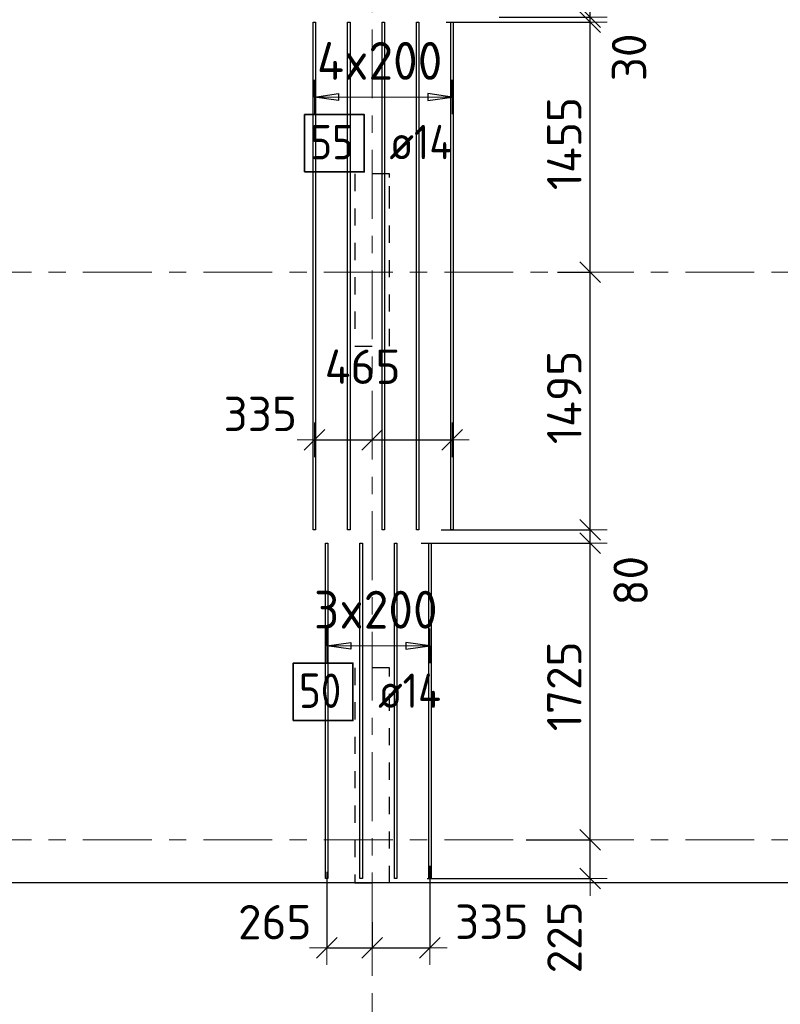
# Model space of a CAD drawing. Header units: metres. Extents: x -38 to 107, y -15 to 21.
# Tile 19 of 133: x 26.4 to 30.82, y -0.96 to 4.77. Entities that reach past the tile are written whole.
import ezdxf

# ---------------------------------------------------------------- set-up
doc = ezdxf.new("R2010")
doc.units = ezdxf.units.M
doc.header["$PDMODE"] = 65
for name, pattern in [('______11', [0.5, 0.4, -0.05, 0, -0.05]), ('______2', [0.0405, 0.03, -0.0105]), ('______5', [1.1, 0.8, -0.1, 0.1, -0.1])]:
    doc.linetypes.add(name, pattern=pattern)
for name, color, linetype, lineweight in [('XR$2$Осевая линия (1)', 7, '______5', 13), ('XR$4$Перекрытие (1)', 7, 'Continuous', 35), ('XR$4$Размерная линия (1)', 7, 'Continuous', 13)]:
    doc.layers.add(name, color=color, linetype=linetype, lineweight=lineweight)
doc.layers.add('XR$4$Арм.стержн.Доп. Арм верхн.зоны Х', color=7, linetype='Continuous', lineweight=35, true_color=0x8c8cff)
doc.layers.add('XR$6$Стена_ бетон несущ.', color=7, linetype='Continuous', lineweight=70, true_color=0xb4b496)
doc.styles.add('ISOCPEUR', font='txt')
doc.dimstyles.new('DIMSTYLE_3', dxfattribs={"dimtxt": 0.2, "dimasz": 0.2, "dimexe": 0, "dimexo": 0, "dimgap": 0.1, "dimtad": 2, "dimdec": 0, "dimlfac": 1000, "dimrnd": 5, "dimzin": 12, "dimdsep": 46, "dimtxsty": 'ISOCPEUR', "dimblk1": 'ALL_ML_STRICH', "dimblk2": 'ALL_ML_STRICH', "dimsah": 1, "dimcen": 0, "dimclrd": 7, "dimclre": 256, "dimclrt": 7, "dimadec": 0, "dimazin": 0, "dimtfac": 1, "dimtdec": 0, "dimtix": 1, "dimtmove": 2, "dimatfit": 3, "dimfxl": 0, "dimtzin": 0, "dimlwd": 0, "dimlwe": -3, "dimarcsym": 0})
doc.dimstyles.new('DIMSTYLE_33', dxfattribs={"dimtxt": 0.2, "dimasz": 0.2, "dimexe": 0, "dimexo": 0, "dimgap": 0.1, "dimtad": 2, "dimdec": 0, "dimlfac": 1000, "dimrnd": 5, "dimzin": 12, "dimdsep": 46, "dimtxsty": 'ISOCPEUR', "dimblk1": 'ALL_ML_STRICH', "dimblk2": 'ALL_ML_STRICH', "dimsah": 1, "dimcen": 0, "dimclrd": 7, "dimclre": 256, "dimclrt": 7, "dimadec": 0, "dimazin": 0, "dimtfac": 1, "dimtdec": 0, "dimtix": 1, "dimtmove": 2, "dimatfit": 3, "dimfxl": 0, "dimtvp": 1.2, "dimtzin": 0, "dimlwd": 0, "dimlwe": -3, "dimarcsym": 0})
doc.dimstyles.new('DIMSTYLE_34', dxfattribs={"dimtxt": 0.2, "dimasz": 0.2, "dimexe": 0, "dimexo": 0, "dimgap": 0.1, "dimtad": 0, "dimdec": 0, "dimlfac": 1000, "dimrnd": 5, "dimzin": 12, "dimdsep": 46, "dimtxsty": 'ISOCPEUR', "dimblk1": 'ALL_ML_STRICH', "dimblk2": 'ALL_ML_STRICH', "dimsah": 1, "dimcen": 0, "dimclrd": 7, "dimclre": 256, "dimclrt": 7, "dimadec": 0, "dimazin": 0, "dimtfac": 1, "dimtdec": 0, "dimtix": 1, "dimtmove": 2, "dimatfit": 3, "dimfxl": 0, "dimtvp": 1.2, "dimtzin": 0, "dimlwd": 0, "dimlwe": -3, "dimarcsym": 0})

# ---------------------------------------------------------------- blocks, each defined once
blk = doc.blocks.new('ALL_ML_STRICH')
at = {"color": 0, "linetype": 'ByBlock', "lineweight": -2}
for p, q in [((-0.3, -0.3), (0.3, 0.3)), ((0, -0.5), (0, 0.5)), ((-1, 0), (0.5, 0))]:
    blk.add_line(p, q, dxfattribs=at)
blk = doc.blocks.new('*D565')
at = {"layer": 'DEFPOINTS', "color": 7, "linetype": 'Continuous', "lineweight": 13, "transparency": 33554687}
for p in [(29.3251, 0), (28.7505, -0.2248), (29.7163, -0.2248)]:
    blk.add_point(p, dxfattribs=at)
at = {"layer": 'XR$4$Размерная линия (1)', "color": 9, "linetype": 'Continuous', "lineweight": -2, "true_color": 0xc7c7c7, "transparency": 33554687}
for p, q in [((29.3451, 0), (29.7163, 0)), ((28.7705, -0.2248), (29.7163, -0.2248))]:
    blk.add_line(p, q, dxfattribs=at)
at = {"layer": 'XR$4$Размерная линия (1)', "color": 7, "linetype": 'Continuous', "lineweight": -2, "transparency": 33554687}
blk.add_line((29.7163, -0.2248), (29.7163, 0), dxfattribs=at)
at = {"layer": 'XR$4$Размерная линия (1)', "color": 7, "linetype": 'Continuous', "lineweight": 13, "transparency": 33554687, "xscale": 0.2, "yscale": 0.2, "zscale": 0.2}
for p, rotation in [((29.7163, 0), 90), ((29.7163, -0.2248), 270)]:
    blk.add_blockref('ALL_ML_STRICH', p, dxfattribs=dict(at, rotation=rotation))
at = {"layer": 'XR$4$Размерная линия (1)', "color": 7, "linetype": 'Continuous', "lineweight": 13, "transparency": 33554687, "insert": (29.5674, -0.5659), "char_height": 0.2, "width": 0.6, "attachment_point": 5, "rotation": 90, "style": 'ISOCPEUR'}
blk.add_mtext('\\A1;{225}', dxfattribs=at)
blk = doc.blocks.new('*D566')
at = {"layer": 'DEFPOINTS', "color": 7, "linetype": 'Continuous', "lineweight": 13, "transparency": 33554687}
for p in [(28.7152, 1.7252), (29.3251, 0), (29.7163, 0)]:
    blk.add_point(p, dxfattribs=at)
at = {"layer": 'XR$4$Размерная линия (1)', "color": 9, "linetype": 'Continuous', "lineweight": -2, "true_color": 0xc7c7c7, "transparency": 33554687}
for p, q in [((28.7352, 1.7252), (29.7163, 1.7252)), ((29.3451, 0), (29.7163, 0))]:
    blk.add_line(p, q, dxfattribs=at)
at = {"layer": 'XR$4$Размерная линия (1)', "color": 7, "linetype": 'Continuous', "lineweight": -2, "transparency": 33554687}
blk.add_line((29.7163, 0), (29.7163, 1.7252), dxfattribs=at)
at = {"layer": 'XR$4$Размерная линия (1)', "color": 7, "linetype": 'Continuous', "lineweight": 13, "transparency": 33554687, "xscale": 0.2, "yscale": 0.2, "zscale": 0.2}
for p, rotation in [((29.7163, 1.7252), 90), ((29.7163, 0), 270)]:
    blk.add_blockref('ALL_ML_STRICH', p, dxfattribs=dict(at, rotation=rotation))
at = {"layer": 'XR$4$Размерная линия (1)', "color": 7, "linetype": 'Continuous', "lineweight": 13, "transparency": 33554687, "insert": (29.5663, 0.8926), "char_height": 0.2, "width": 0.8, "attachment_point": 5, "rotation": 90, "style": 'ISOCPEUR'}
blk.add_mtext('\\A1;{1725}', dxfattribs=at)
blk = doc.blocks.new('*D567')
at = {"layer": 'DEFPOINTS', "color": 7, "linetype": 'Continuous', "lineweight": 13, "transparency": 33554687}
for p in [(28.8315, 1.8028), (28.7152, 1.7252), (29.7163, 1.7252)]:
    blk.add_point(p, dxfattribs=at)
at = {"layer": 'XR$4$Размерная линия (1)', "color": 9, "linetype": 'Continuous', "lineweight": -2, "true_color": 0xc7c7c7, "transparency": 33554687}
for p, q in [((28.8515, 1.8028), (29.7163, 1.8028)), ((28.7352, 1.7252), (29.7163, 1.7252))]:
    blk.add_line(p, q, dxfattribs=at)
at = {"layer": 'XR$4$Размерная линия (1)', "color": 7, "linetype": 'Continuous', "lineweight": -2, "transparency": 33554687}
blk.add_line((29.7163, 1.7252), (29.7163, 1.8028), dxfattribs=at)
at = {"layer": 'XR$4$Размерная линия (1)', "color": 7, "linetype": 'Continuous', "lineweight": 13, "transparency": 33554687, "xscale": 0.2, "yscale": 0.2, "zscale": 0.2}
for p, rotation in [((29.7163, 1.7252), 270), ((29.7163, 1.8028), 90)]:
    blk.add_blockref('ALL_ML_STRICH', p, dxfattribs=dict(at, rotation=rotation))
at = {"layer": 'XR$4$Размерная линия (1)', "color": 7, "linetype": 'Continuous', "lineweight": 13, "transparency": 33554687, "insert": (29.9522, 1.5065), "char_height": 0.2, "width": 0.4, "attachment_point": 5, "rotation": 90, "style": 'ISOCPEUR'}
blk.add_mtext('\\A1;{80}', dxfattribs=at)
blk = doc.blocks.new('*D568')
at = {"layer": 'DEFPOINTS', "color": 7, "linetype": 'Continuous', "lineweight": 13, "transparency": 33554687}
for p in [(29.5064, 3.3), (28.8315, 1.8028), (29.7163, 1.8028)]:
    blk.add_point(p, dxfattribs=at)
at = {"layer": 'XR$4$Размерная линия (1)', "color": 9, "linetype": 'Continuous', "lineweight": -2, "true_color": 0xc7c7c7, "transparency": 33554687}
for p, q in [((29.5264, 3.3), (29.7163, 3.3)), ((28.8515, 1.8028), (29.7163, 1.8028))]:
    blk.add_line(p, q, dxfattribs=at)
at = {"layer": 'XR$4$Размерная линия (1)', "color": 7, "linetype": 'Continuous', "lineweight": -2, "transparency": 33554687}
blk.add_line((29.7163, 1.8028), (29.7163, 3.3), dxfattribs=at)
at = {"layer": 'XR$4$Размерная линия (1)', "color": 7, "linetype": 'Continuous', "lineweight": 13, "transparency": 33554687, "xscale": 0.2, "yscale": 0.2, "zscale": 0.2}
for p, rotation in [((29.7163, 3.3), 90), ((29.7163, 1.8028), 270)]:
    blk.add_blockref('ALL_ML_STRICH', p, dxfattribs=dict(at, rotation=rotation))
at = {"layer": 'XR$4$Размерная линия (1)', "color": 7, "linetype": 'Continuous', "lineweight": 13, "transparency": 33554687, "insert": (29.5663, 2.5714), "char_height": 0.2, "width": 0.8, "attachment_point": 5, "rotation": 90, "style": 'ISOCPEUR'}
blk.add_mtext('\\A1;{1495}', dxfattribs=at)
blk = doc.blocks.new('*D569')
at = {"layer": 'DEFPOINTS', "color": 7, "linetype": 'Continuous', "lineweight": 13, "transparency": 33554687}
for p in [(28.8594, 4.7528), (29.5064, 3.3), (29.7163, 3.3)]:
    blk.add_point(p, dxfattribs=at)
at = {"layer": 'XR$4$Размерная линия (1)', "color": 9, "linetype": 'Continuous', "lineweight": -2, "true_color": 0xc7c7c7, "transparency": 33554687}
for p, q in [((28.8794, 4.7528), (29.7163, 4.7528)), ((29.5264, 3.3), (29.7163, 3.3))]:
    blk.add_line(p, q, dxfattribs=at)
at = {"layer": 'XR$4$Размерная линия (1)', "color": 7, "linetype": 'Continuous', "lineweight": -2, "transparency": 33554687}
blk.add_line((29.7163, 3.3), (29.7163, 4.7528), dxfattribs=at)
at = {"layer": 'XR$4$Размерная линия (1)', "color": 7, "linetype": 'Continuous', "lineweight": 13, "transparency": 33554687, "xscale": 0.2, "yscale": 0.2, "zscale": 0.2}
for p, rotation in [((29.7163, 4.7528), 90), ((29.7163, 3.3), 270)]:
    blk.add_blockref('ALL_ML_STRICH', p, dxfattribs=dict(at, rotation=rotation))
at = {"layer": 'XR$4$Размерная линия (1)', "color": 7, "linetype": 'Continuous', "lineweight": 13, "transparency": 33554687, "insert": (29.5663, 4.0464), "char_height": 0.2, "width": 0.8, "attachment_point": 5, "rotation": 90, "style": 'ISOCPEUR'}
blk.add_mtext('\\A1;{1455}', dxfattribs=at)
blk = doc.blocks.new('*D570')
at = {"layer": 'DEFPOINTS', "color": 7, "linetype": 'Continuous', "lineweight": 13, "transparency": 33554687}
for p in [(28.8594, 4.7528), (29.1685, 4.7803), (29.7163, 4.7528)]:
    blk.add_point(p, dxfattribs=at)
at = {"layer": 'XR$4$Размерная линия (1)', "color": 9, "linetype": 'Continuous', "lineweight": -2, "true_color": 0xc7c7c7, "transparency": 33554687}
for p, q in [((28.8794, 4.7528), (29.7163, 4.7528)), ((29.1885, 4.7803), (29.7163, 4.7803))]:
    blk.add_line(p, q, dxfattribs=at)
at = {"layer": 'XR$4$Размерная линия (1)', "color": 7, "linetype": 'Continuous', "lineweight": -2, "transparency": 33554687}
blk.add_line((29.7163, 4.7528), (29.7163, 4.7803), dxfattribs=at)
at = {"layer": 'XR$4$Размерная линия (1)', "color": 7, "linetype": 'Continuous', "lineweight": 13, "transparency": 33554687, "xscale": 0.2, "yscale": 0.2, "zscale": 0.2}
for p, rotation in [((29.7163, 4.7528), 270), ((29.7163, 4.7803), 90)]:
    blk.add_blockref('ALL_ML_STRICH', p, dxfattribs=dict(at, rotation=rotation))
at = {"layer": 'XR$4$Размерная линия (1)', "color": 7, "linetype": 'Continuous', "lineweight": 13, "transparency": 33554687, "insert": (29.9429, 4.5475), "char_height": 0.2, "width": 0.4, "attachment_point": 5, "rotation": 90, "style": 'ISOCPEUR'}
blk.add_mtext('\\A1;{30}', dxfattribs=at)
blk = doc.blocks.new('*D571')
at = {"layer": 'DEFPOINTS', "color": 7, "linetype": 'Continuous', "lineweight": 13, "transparency": 33554687}
for p in [(29.1552, 8.6803), (29.1685, 4.7803), (29.7163, 4.7803)]:
    blk.add_point(p, dxfattribs=at)
at = {"layer": 'XR$4$Размерная линия (1)', "color": 9, "linetype": 'Continuous', "lineweight": -2, "true_color": 0xc7c7c7, "transparency": 33554687}
for p, q in [((29.1752, 8.6803), (29.7163, 8.6803)), ((29.1885, 4.7803), (29.7163, 4.7803))]:
    blk.add_line(p, q, dxfattribs=at)
at = {"layer": 'XR$4$Размерная линия (1)', "color": 7, "linetype": 'Continuous', "lineweight": -2, "transparency": 33554687}
blk.add_line((29.7163, 4.7803), (29.7163, 8.6803), dxfattribs=at)
at = {"layer": 'XR$4$Размерная линия (1)', "color": 7, "linetype": 'Continuous', "lineweight": 13, "transparency": 33554687, "xscale": 0.2, "yscale": 0.2, "zscale": 0.2}
for p, rotation in [((29.7163, 8.6803), 90), ((29.7163, 4.7803), 270)]:
    blk.add_blockref('ALL_ML_STRICH', p, dxfattribs=dict(at, rotation=rotation))
at = {"layer": 'XR$4$Размерная линия (1)', "color": 7, "linetype": 'Continuous', "lineweight": 13, "transparency": 33554687, "insert": (29.5663, 6.7403), "char_height": 0.2, "width": 0.8, "attachment_point": 5, "rotation": 90, "style": 'ISOCPEUR'}
blk.add_mtext('\\A1;{3900}', dxfattribs=at)
blk = doc.blocks.new('*D574')
at = {"layer": 'DEFPOINTS', "color": 7, "linetype": 'Continuous', "lineweight": 13, "transparency": 33554687}
for p in [(28.1862, -0.1651), (28.45, -0.4584), (28.1862, -0.6263)]:
    blk.add_point(p, dxfattribs=at)
at = {"layer": 'XR$4$Размерная линия (1)', "color": 9, "linetype": 'Continuous', "lineweight": -2, "true_color": 0xc7c7c7, "transparency": 33554687}
for p, q in [((28.1862, -0.1851), (28.1862, -0.6263)), ((28.45, -0.4784), (28.45, -0.6263))]:
    blk.add_line(p, q, dxfattribs=at)
at = {"layer": 'XR$4$Размерная линия (1)', "color": 7, "linetype": 'Continuous', "lineweight": -2, "transparency": 33554687}
blk.add_line((28.1862, -0.6263), (28.45, -0.6263), dxfattribs=at)
at = {"layer": 'XR$4$Размерная линия (1)', "color": 7, "linetype": 'Continuous', "lineweight": 13, "transparency": 33554687, "xscale": 0.2, "yscale": 0.2, "zscale": 0.2, "rotation": 180}
blk.add_blockref('ALL_ML_STRICH', (28.1862, -0.6263), dxfattribs=at)
at = {"layer": 'XR$4$Размерная линия (1)', "color": 7, "linetype": 'Continuous', "lineweight": 13, "transparency": 33554687, "xscale": 0.2, "yscale": 0.2, "zscale": 0.2}
blk.add_blockref('ALL_ML_STRICH', (28.45, -0.6263), dxfattribs=at)
at = {"layer": 'XR$4$Размерная линия (1)', "color": 7, "linetype": 'Continuous', "lineweight": 13, "transparency": 33554687, "insert": (27.8843, -0.4777), "char_height": 0.2, "width": 0.6, "attachment_point": 5, "style": 'ISOCPEUR'}
blk.add_mtext('\\A1;{265}', dxfattribs=at)
blk = doc.blocks.new('*D575')
at = {"layer": 'DEFPOINTS', "color": 7, "linetype": 'Continuous', "lineweight": 13, "transparency": 33554687}
for p in [(28.7862, -0.1301), (28.45, -0.4584), (28.45, -0.6263)]:
    blk.add_point(p, dxfattribs=at)
at = {"layer": 'XR$4$Размерная линия (1)', "color": 9, "linetype": 'Continuous', "lineweight": -2, "true_color": 0xc7c7c7, "transparency": 33554687}
for p, q in [((28.7862, -0.1501), (28.7862, -0.6263)), ((28.45, -0.4784), (28.45, -0.6263))]:
    blk.add_line(p, q, dxfattribs=at)
at = {"layer": 'XR$4$Размерная линия (1)', "color": 7, "linetype": 'Continuous', "lineweight": -2, "transparency": 33554687}
blk.add_line((28.45, -0.6263), (28.7862, -0.6263), dxfattribs=at)
at = {"layer": 'XR$4$Размерная линия (1)', "color": 7, "linetype": 'Continuous', "lineweight": 13, "transparency": 33554687, "xscale": 0.2, "yscale": 0.2, "zscale": 0.2, "rotation": 180}
blk.add_blockref('ALL_ML_STRICH', (28.45, -0.6263), dxfattribs=at)
at = {"layer": 'XR$4$Размерная линия (1)', "color": 7, "linetype": 'Continuous', "lineweight": 13, "transparency": 33554687, "xscale": 0.2, "yscale": 0.2, "zscale": 0.2}
blk.add_blockref('ALL_ML_STRICH', (28.7862, -0.6263), dxfattribs=at)
at = {"layer": 'XR$4$Размерная линия (1)', "color": 7, "linetype": 'Continuous', "lineweight": 13, "transparency": 33554687, "insert": (29.1455, -0.4754), "char_height": 0.2, "width": 0.6, "attachment_point": 5, "style": 'ISOCPEUR'}
blk.add_mtext('\\A1;{335}', dxfattribs=at)
blk = doc.blocks.new('*D576')
at = {"layer": 'DEFPOINTS', "color": 7, "linetype": 'Continuous', "lineweight": 13, "transparency": 33554687}
for p in [(28.1145, 2.325), (28.1145, 2.3177), (28.45, 2.3222)]:
    blk.add_point(p, dxfattribs=at)
at = {"layer": 'XR$4$Размерная линия (1)', "color": 9, "linetype": 'Continuous', "lineweight": -2, "true_color": 0xc7c7c7, "transparency": 33554687}
for p, q in [((28.1145, 2.325), (28.1145, 2.325)), ((28.45, 2.325), (28.45, 2.325))]:
    blk.add_line(p, q, dxfattribs=at)
at = {"layer": 'XR$4$Размерная линия (1)', "color": 7, "linetype": 'Continuous', "lineweight": -2, "transparency": 33554687}
blk.add_line((28.1145, 2.325), (28.45, 2.325), dxfattribs=at)
at = {"layer": 'XR$4$Размерная линия (1)', "color": 7, "linetype": 'Continuous', "lineweight": 13, "transparency": 33554687, "xscale": 0.2, "yscale": 0.2, "zscale": 0.2, "rotation": 180}
blk.add_blockref('ALL_ML_STRICH', (28.1145, 2.325), dxfattribs=at)
at = {"layer": 'XR$4$Размерная линия (1)', "color": 7, "linetype": 'Continuous', "lineweight": 13, "transparency": 33554687, "xscale": 0.2, "yscale": 0.2, "zscale": 0.2}
blk.add_blockref('ALL_ML_STRICH', (28.45, 2.325), dxfattribs=at)
at = {"layer": 'XR$4$Размерная линия (1)', "color": 7, "linetype": 'Continuous', "lineweight": 13, "transparency": 33554687, "insert": (27.8003, 2.476), "char_height": 0.2, "width": 0.6, "attachment_point": 5, "style": 'ISOCPEUR'}
blk.add_mtext('\\A1;{335}', dxfattribs=at)
blk = doc.blocks.new('*D577')
at = {"layer": 'DEFPOINTS', "color": 7, "linetype": 'Continuous', "lineweight": 13, "transparency": 33554687}
for p in [(28.45, 2.325), (28.45, 2.3222), (28.9145, 2.3271)]:
    blk.add_point(p, dxfattribs=at)
at = {"layer": 'XR$4$Размерная линия (1)', "color": 9, "linetype": 'Continuous', "lineweight": -2, "true_color": 0xc7c7c7, "transparency": 33554687}
for p, q in [((28.45, 2.325), (28.45, 2.325)), ((28.9145, 2.325), (28.9145, 2.325))]:
    blk.add_line(p, q, dxfattribs=at)
at = {"layer": 'XR$4$Размерная линия (1)', "color": 7, "linetype": 'Continuous', "lineweight": -2, "transparency": 33554687}
blk.add_line((28.45, 2.325), (28.9145, 2.325), dxfattribs=at)
at = {"layer": 'XR$4$Размерная линия (1)', "color": 7, "linetype": 'Continuous', "lineweight": 13, "transparency": 33554687, "xscale": 0.2, "yscale": 0.2, "zscale": 0.2, "rotation": 180}
blk.add_blockref('ALL_ML_STRICH', (28.45, 2.325), dxfattribs=at)
at = {"layer": 'XR$4$Размерная линия (1)', "color": 7, "linetype": 'Continuous', "lineweight": 13, "transparency": 33554687, "xscale": 0.2, "yscale": 0.2, "zscale": 0.2}
blk.add_blockref('ALL_ML_STRICH', (28.9145, 2.325), dxfattribs=at)
at = {"layer": 'XR$4$Размерная линия (1)', "color": 7, "linetype": 'Continuous', "lineweight": 13, "transparency": 33554687, "insert": (28.3946, 2.75), "char_height": 0.2, "width": 0.6, "attachment_point": 5, "style": 'ISOCPEUR'}
blk.add_mtext('\\A1;{465}', dxfattribs=at)

msp = doc.modelspace()

# ---------------------------------------------------------------- linework, layer by layer
at = {"layer": 'XR$2$Осевая линия (1)', "color": 253, "linetype": '______11', "lineweight": 13, "true_color": 0xa0a0a0, "transparency": 33554687}
for p, q in [((28.45, -3.39), (28.45, 8.92)), ((-2.63, 3.3), (62.6, 3.3)), ((-2.63, 0), (62.6, 0))]:
    msp.add_line(p, q, dxfattribs=at)
at = {"layer": 'XR$4$Арм.стержн.Доп. Арм верхн.зоны Х', "color": 253, "linetype": 'Continuous', "lineweight": -3, "true_color": 0xa0a0a0, "transparency": 33554687}
for p, q in [((28.1145, 4.3172), (28.1145, 4.4172)), ((28.9145, 4.3172), (28.9145, 4.4172)), ((28.1145, 4.3172), (28.1145, 4.2172)), ((28.9145, 4.3172), (28.9145, 4.2172)), ((28.1862, 1.1281), (28.1862, 1.2281)), ((28.7862, 1.1281), (28.7862, 1.2281)), ((28.1862, 1.1281), (28.1862, 1.0281)), ((28.7862, 1.1281), (28.7862, 1.0281))]:
    msp.add_line(p, q, dxfattribs=at)
at = {"layer": 'XR$4$Арм.стержн.Доп. Арм верхн.зоны Х', "color": 7, "linetype": 'Continuous', "lineweight": 25, "transparency": 33554687}
for p, q in [((28.1145, 4.3172), (28.2545, 4.3372)), ((28.2545, 4.2972), (28.1145, 4.3172)), ((28.2545, 4.3372), (28.2545, 4.2972)), ((28.9145, 4.3172), (28.7745, 4.3372)), ((28.7745, 4.3372), (28.7745, 4.2972)), ((28.7745, 4.2972), (28.9145, 4.3172)), ((28.1862, 1.1281), (28.3262, 1.1481)), ((28.3262, 1.1481), (28.3262, 1.1081)), ((28.7862, 1.1281), (28.6462, 1.1481)), ((28.6462, 1.1481), (28.6462, 1.1081)), ((28.3262, 1.1081), (28.1862, 1.1281)), ((28.6462, 1.1081), (28.7862, 1.1281))]:
    msp.add_line(p, q, dxfattribs=at)
at = {"layer": 'XR$4$Арм.стержн.Доп. Арм верхн.зоны Х', "color": 7, "linetype": 'Continuous', "lineweight": 13, "transparency": 33554687}
for p, q in [((28.1145, 4.3172), (28.1145, 4.3172)), ((28.1145, 4.3172), (28.9145, 4.3172)), ((28.9145, 4.3172), (28.9145, 4.3172)), ((28.1862, 1.1281), (28.1862, 1.1281)), ((28.1862, 1.1281), (28.7862, 1.1281)), ((28.7862, 1.1281), (28.7862, 1.1281))]:
    msp.add_line(p, q, dxfattribs=at)
at = {"layer": 'XR$4$Арм.стержн.Доп. Арм верхн.зоны Х', "color": 7, "linetype": 'Continuous', "lineweight": 25, "transparency": 33554687}
for points in [[(28.1075, 1.8028), (28.1075, 4.7528), (28.1215, 4.7528), (28.1215, 1.8028), (28.1075, 1.8028)], [(28.3075, 1.8028), (28.3075, 4.7528), (28.3215, 4.7528), (28.3215, 1.8028), (28.3075, 1.8028)], [(28.5075, 1.8028), (28.5075, 4.7528), (28.5215, 4.7528), (28.5215, 1.8028), (28.5075, 1.8028)], [(28.7075, 1.8028), (28.7075, 4.7528), (28.7215, 4.7528), (28.7215, 1.8028), (28.7075, 1.8028)], [(28.9075, 1.8028), (28.9075, 4.7528), (28.9215, 4.7528), (28.9215, 1.8028), (28.9075, 1.8028)], [(28.1792, -0.2248), (28.1792, 1.7252), (28.1932, 1.7252), (28.1932, -0.2248), (28.1792, -0.2248)], [(28.3792, -0.2248), (28.3792, 1.7252), (28.3932, 1.7252), (28.3932, -0.2248), (28.3792, -0.2248)], [(28.5792, -0.2248), (28.5792, 1.7252), (28.5932, 1.7252), (28.5932, -0.2248), (28.5792, -0.2248)], [(28.7792, -0.2248), (28.7792, 1.7252), (28.7932, 1.7252), (28.7932, -0.2248), (28.7792, -0.2248)]]:
    msp.add_lwpolyline(points, dxfattribs=at)
at = {"layer": 'XR$4$Арм.стержн.Доп. Арм верхн.зоны Х', "color": 7, "linetype": 'Continuous', "lineweight": 35, "transparency": 33554687}
for points in [[(28.0574, 3.8818), (28.4041, 3.8818), (28.4041, 4.2152), (28.0574, 4.2152), (28.0574, 3.8818)], [(27.9917, 0.694), (28.3383, 0.694), (28.3383, 1.0273), (27.9917, 1.0273), (27.9917, 0.694)]]:
    msp.add_lwpolyline(points, dxfattribs=at)
at = {"layer": 'XR$4$Перекрытие (1)', "color": 7, "linetype": 'Continuous', "lineweight": 25, "transparency": 33554687}
msp.add_line((32.675, -0.25), (19.55, -0.2498), dxfattribs=at)
at = {"layer": 'XR$6$Стена_ бетон несущ.', "color": 253, "linetype": '______2', "lineweight": -3, "true_color": 0xa0a0a0, "transparency": 33554687}
for p, q in [((28.55, 3.87), (28.35, 3.87)), ((28.35, 3.87), (28.35, 2.87)), ((28.55, 3.85), (28.55, 3.87)), ((28.55, 3.7), (28.55, 3.85)), ((28.55, 2.87), (28.55, 3.7)), ((28.35, 2.87), (28.55, 2.87)), ((28.55, 1), (28.35, 1)), ((28.35, 1), (28.35, -0.25)), ((28.55, -0.25), (28.55, 1)), ((28.35, -0.25), (28.55, -0.25))]:
    msp.add_line(p, q, dxfattribs=at)

# ---------------------------------------------------------------- texts
at = {"layer": 'XR$4$Арм.стержн.Доп. Арм верхн.зоны Х', "color": 7, "linetype": 'Continuous', "lineweight": 13, "transparency": 33554687, "char_height": 0.22, "attachment_point": 7, "style": 'ISOCPEUR'}
for s, insert, width in [('\\W0.95;4x200', (28.1295, 4.4172), 0.895564), ('\\W0.95;3x200', (28.1122, 1.2281), 0.873359)]:
    msp.add_mtext(s, dxfattribs=dict(at, insert=insert, width=width))
at = {"layer": 'XR$4$Арм.стержн.Доп. Арм верхн.зоны Х', "color": 7, "linetype": 'Continuous', "lineweight": 25, "transparency": 33554687, "char_height": 0.2, "attachment_point": 7, "style": 'ISOCPEUR'}
for s, insert, width in [('\\W0.87;55', (28.0908, 3.9552), 0.367208), ('\\W0.89; ø14 ', (28.4374, 3.9552), 0.769432), ('\\W0.87;50', (28.025, 0.7673), 0.367208), ('\\W0.89; ø14 ', (28.3717, 0.7673), 0.769432)]:
    msp.add_mtext(s, dxfattribs=dict(at, insert=insert, width=width))

# ---------------------------------------------------------------- dimensions: what is measured, and where the dimension line sits
at = {"layer": 'XR$4$Размерная линия (1)', "color": 7, "linetype": 'Continuous', "lineweight": 13, "transparency": 33554687}
for base, p1, p2, dimstyle, picture, middle in [((29.7163, 8.6803), (29.1885, 4.7803), (29.1752, 8.6803), 'DIMSTYLE_3', '*D571', (29.5663, 6.7403)), ((29.71634, 4.78028), (28.87944, 4.75276), (29.18852, 4.78028), 'DIMSTYLE_34', '*D570', (29.94292, 4.54755)), ((29.7163, 4.7528), (29.5264, 3.3), (28.8794, 4.7528), 'DIMSTYLE_3', '*D569', (29.5663, 4.0464)), ((29.7163, 3.3), (28.8515, 1.8028), (29.5264, 3.3), 'DIMSTYLE_3', '*D568', (29.5663, 2.5714)), ((29.7163, 1.8028), (28.7352, 1.7252), (28.8515, 1.8028), 'DIMSTYLE_34', '*D567', (29.9522, 1.5065)), ((29.7163, 1.7252), (29.3451, 0), (28.7352, 1.7252), 'DIMSTYLE_3', '*D566', (29.5663, 0.8926)), ((29.7163, 0), (28.7705, -0.2248), (29.3451, 0), 'DIMSTYLE_33', '*D565', (29.5674, -0.5659))]:
    dim = msp.add_linear_dim(base=base, p1=p1, p2=p2, angle=90, dimstyle=dimstyle, override={"dimpost": '<>', "dimclrd": 7, "dimclre": 9, "dimclrt": 7, "dimlwd": 0, "dimlwe": 65533}, dxfattribs=at)
    dim.commit()
    dim.dimension.update_dxf_attribs({"geometry": picture, "text_midpoint": middle, "dimtype": 160})
for base, p1, p2, picture, middle in [((28.91454, 2.32504), (28.45, 2.32504), (28.91454, 2.32504), '*D577', (28.39461, 2.75)), ((28.45, 2.32504), (28.11454, 2.32504), (28.45, 2.32504), '*D576', (27.80027, 2.47596)), ((28.45, -0.6263), (28.1862, -0.1851), (28.45, -0.4784), '*D574', (27.8843, -0.4777)), ((28.7862, -0.6263), (28.45, -0.4784), (28.7862, -0.1501), '*D575', (29.1455, -0.4754))]:
    dim = msp.add_linear_dim(base=base, p1=p1, p2=p2, dimstyle='DIMSTYLE_33', override={"dimpost": '<>', "dimclrd": 7, "dimclre": 9, "dimclrt": 7, "dimlwd": 0, "dimlwe": 65533}, dxfattribs=at)
    dim.commit()
    dim.dimension.update_dxf_attribs({"geometry": picture, "text_midpoint": middle, "dimtype": 160})

doc.saveas('drawing.dxf')
